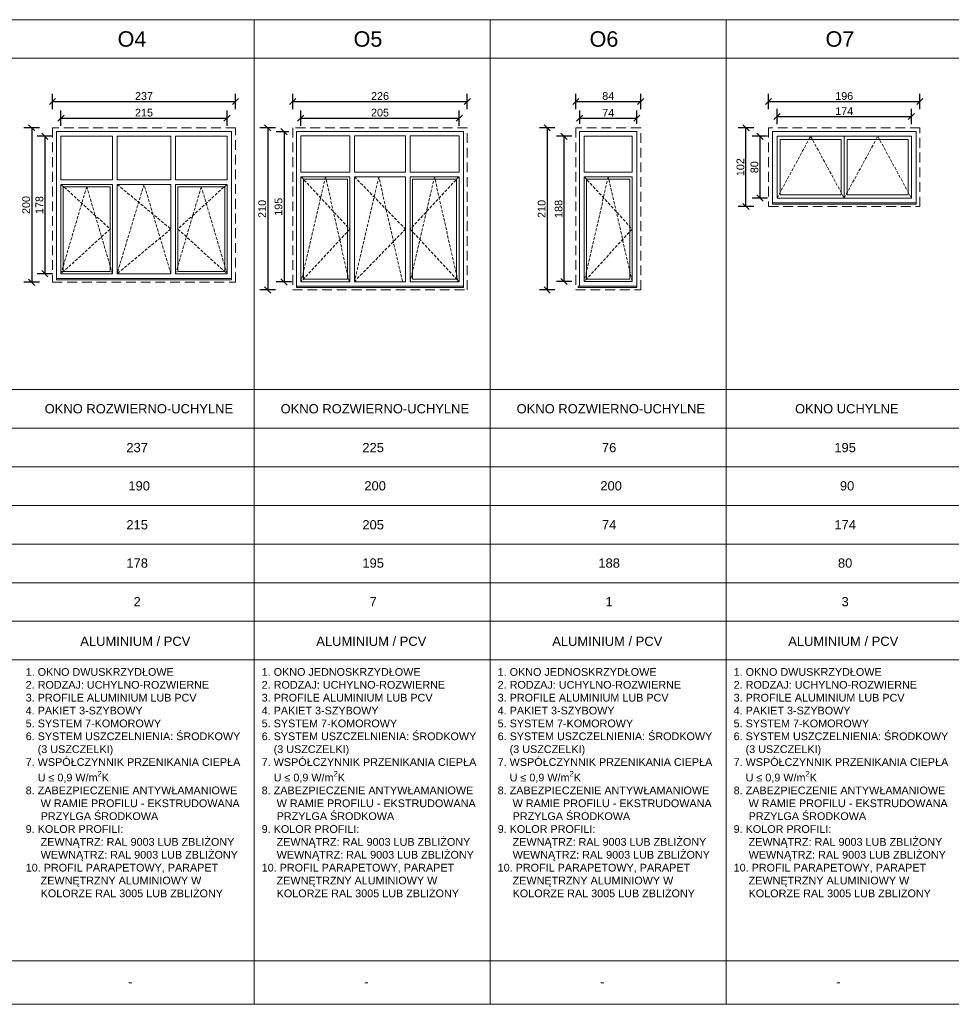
# Model space of a CAD drawing. Header units: millimetres. Extents: x -2720 to 125583, y -8970 to 34912.
# Tile 75 of 105: x 19337 to 20543, y 31595 to 32870. Entities that reach past the tile are written whole.
import ezdxf
from ezdxf.enums import TextEntityAlignment as Align

# ---------------------------------------------------------------- set-up
doc = ezdxf.new("R2010")
doc.units = ezdxf.units.MM
doc.linetypes.add('DASHED', pattern=[19.05, 12.7, -6.35])
doc.linetypes.add('HIDDEN', pattern=[1.905, 1.27, -0.635])
for name, color, linetype, lineweight in [('A - Opisy', 44, 'Continuous', 9), ('A_WIDOK', 141, 'Continuous', 13), ('tabelka', 133, 'Continuous', 5)]:
    doc.layers.add(name, color=color, linetype=linetype, lineweight=lineweight)
doc.layers.add('A_WIDOK 2PLAN', color=7, linetype='Continuous', lineweight=9, true_color=0x666666)
doc.styles.add('ARIACE', font='arial.ttf')
doc.styles.get("Standard").update_dxf_attribs({"font": 'arial.ttf'})
doc.dimstyles.new('1 do 100', dxfattribs={"dimtxt": 10, "dimasz": 8, "dimexe": 10, "dimexo": 10, "dimgap": 2, "dimtad": 1, "dimdec": 0, "dimtxsty": 'Standard', "dimblk": 'OBLIQUE', "dimcen": 2.5, "dimadec": 0, "dimazin": 0, "dimtfac": 1, "dimtdec": 0, "dimtmove": 0, "dimatfit": 3, "dimldrblk": 'OBLIQUE', "dimfxl": 10, "dimfxlon": 1, "dimarcsym": 0})

# ---------------------------------------------------------------- blocks, each defined once
blk = doc.blocks.new('_Oblique')
at = {"color": 0, "linetype": 'ByBlock', "lineweight": -2}
blk.add_line((-0.5, -0.5), (0.5, 0.5), dxfattribs=at)
blk = doc.blocks.new('*D571')
at = {"layer": 'A_WIDOK', "color": 0, "linetype": 'ByBlock', "lineweight": -2, "transparency": 16777216}
for p, q in [((19390.5, 32732.5), (19390.5, 32752.5)), ((19605.5, 32732.5), (19605.5, 32752.5)), ((19390.5, 32742.5), (19605.5, 32742.5))]:
    blk.add_line(p, q, dxfattribs=at)
at = {"layer": 'Defpoints', "color": 0, "linetype": 'ByBlock', "transparency": 16777216}
for p in [(19605.5, 32742.5), (19390.5, 32719), (19605.5, 32719)]:
    blk.add_point(p, dxfattribs=at)
at = {"layer": 'A_WIDOK', "color": 0, "linetype": 'ByBlock', "lineweight": -2, "transparency": 16777216, "xscale": 8, "yscale": 8, "zscale": 8, "rotation": 180}
blk.add_blockref('_Oblique', (19390.5, 32742.5), dxfattribs=at)
at = {"layer": 'A_WIDOK', "color": 0, "linetype": 'ByBlock', "lineweight": -2, "transparency": 16777216, "xscale": 8, "yscale": 8, "zscale": 8}
blk.add_blockref('_Oblique', (19605.5, 32742.5), dxfattribs=at)
at = {"layer": 'A_WIDOK', "color": 0, "linetype": 'ByBlock', "transparency": 16777216, "insert": (19498, 32749.6), "char_height": 10, "attachment_point": 5}
blk.add_mtext('215', dxfattribs=at)
blk = doc.blocks.new('*D572')
at = {"layer": 'A_WIDOK', "color": 0, "linetype": 'ByBlock', "lineweight": -2, "transparency": 16777216}
for p, q in [((19379.7, 32719), (19359.7, 32719)), ((19369.7, 32719), (19369.7, 32541)), ((19379.7, 32541), (19359.7, 32541))]:
    blk.add_line(p, q, dxfattribs=at)
at = {"layer": 'Defpoints', "color": 0, "linetype": 'ByBlock', "transparency": 16777216}
for p in [(19390.5, 32719), (19369.7, 32541), (19390.5, 32541)]:
    blk.add_point(p, dxfattribs=at)
at = {"layer": 'A_WIDOK', "color": 0, "linetype": 'ByBlock', "lineweight": -2, "transparency": 16777216, "xscale": 8, "yscale": 8, "zscale": 8}
for p, rotation in [((19369.7, 32719), 90), ((19369.7, 32541), 270)]:
    blk.add_blockref('_Oblique', p, dxfattribs=dict(at, rotation=rotation))
at = {"layer": 'A_WIDOK', "color": 0, "linetype": 'ByBlock', "transparency": 16777216, "insert": (19362.6, 32630), "char_height": 10, "attachment_point": 5, "rotation": 90}
blk.add_mtext('178', dxfattribs=at)
blk = doc.blocks.new('*D573')
at = {"layer": 'A_WIDOK', "color": 0, "linetype": 'ByBlock', "lineweight": -2, "transparency": 16777216}
for p, q in [((19362.6, 32730), (19342.6, 32730)), ((19352.6, 32730), (19352.6, 32530)), ((19362.6, 32530), (19342.6, 32530))]:
    blk.add_line(p, q, dxfattribs=at)
at = {"layer": 'Defpoints', "color": 0, "linetype": 'ByBlock', "transparency": 16777216}
for p in [(19379.5, 32730), (19352.6, 32530), (19379.5, 32530)]:
    blk.add_point(p, dxfattribs=at)
at = {"layer": 'A_WIDOK', "color": 0, "linetype": 'ByBlock', "lineweight": -2, "transparency": 16777216, "xscale": 8, "yscale": 8, "zscale": 8}
for p, rotation in [((19352.6, 32730), 90), ((19352.6, 32530), 270)]:
    blk.add_blockref('_Oblique', p, dxfattribs=dict(at, rotation=rotation))
at = {"layer": 'A_WIDOK', "color": 0, "linetype": 'ByBlock', "transparency": 16777216, "insert": (19345.5, 32630), "char_height": 10, "attachment_point": 5, "rotation": 90}
blk.add_mtext('200', dxfattribs=at)
blk = doc.blocks.new('*D574')
at = {"layer": 'A_WIDOK', "color": 0, "linetype": 'ByBlock', "lineweight": -2, "transparency": 16777216}
for p, q in [((19379.5, 32754), (19379.5, 32774)), ((19616.5, 32754), (19616.5, 32774)), ((19379.5, 32764), (19616.5, 32764))]:
    blk.add_line(p, q, dxfattribs=at)
at = {"layer": 'Defpoints', "color": 0, "linetype": 'ByBlock', "transparency": 16777216}
for p in [(19616.5, 32764), (19379.5, 32730), (19616.5, 32730)]:
    blk.add_point(p, dxfattribs=at)
at = {"layer": 'A_WIDOK', "color": 0, "linetype": 'ByBlock', "lineweight": -2, "transparency": 16777216, "xscale": 8, "yscale": 8, "zscale": 8, "rotation": 180}
blk.add_blockref('_Oblique', (19379.5, 32764), dxfattribs=at)
at = {"layer": 'A_WIDOK', "color": 0, "linetype": 'ByBlock', "lineweight": -2, "transparency": 16777216, "xscale": 8, "yscale": 8, "zscale": 8}
blk.add_blockref('_Oblique', (19616.5, 32764), dxfattribs=at)
at = {"layer": 'A_WIDOK', "color": 0, "linetype": 'ByBlock', "transparency": 16777216, "insert": (19498, 32771.1), "char_height": 10, "attachment_point": 5}
blk.add_mtext('237', dxfattribs=at)
blk = doc.blocks.new('*D575')
at = {"layer": 'A_WIDOK', "color": 0, "linetype": 'ByBlock', "lineweight": -2, "transparency": 16777216}
for p, q in [((19690.6, 32754), (19690.6, 32774)), ((19916.6, 32754), (19916.6, 32774)), ((19690.6, 32764), (19916.6, 32764))]:
    blk.add_line(p, q, dxfattribs=at)
at = {"layer": 'Defpoints', "color": 0, "linetype": 'ByBlock', "transparency": 16777216}
for p in [(19916.6, 32764), (19690.6, 32730), (19916.6, 32730)]:
    blk.add_point(p, dxfattribs=at)
at = {"layer": 'A_WIDOK', "color": 0, "linetype": 'ByBlock', "lineweight": -2, "transparency": 16777216, "xscale": 8, "yscale": 8, "zscale": 8, "rotation": 180}
blk.add_blockref('_Oblique', (19690.6, 32764), dxfattribs=at)
at = {"layer": 'A_WIDOK', "color": 0, "linetype": 'ByBlock', "lineweight": -2, "transparency": 16777216, "xscale": 8, "yscale": 8, "zscale": 8}
blk.add_blockref('_Oblique', (19916.6, 32764), dxfattribs=at)
at = {"layer": 'A_WIDOK', "color": 0, "linetype": 'ByBlock', "transparency": 16777216, "insert": (19803.6, 32771.1), "char_height": 10, "attachment_point": 5}
blk.add_mtext('226', dxfattribs=at)
blk = doc.blocks.new('*D576')
at = {"layer": 'A_WIDOK', "color": 0, "linetype": 'ByBlock', "lineweight": -2, "transparency": 16777216}
for p, q in [((19700.9, 32732.5), (19700.9, 32752.5)), ((19906.2, 32732.5), (19906.2, 32752.5)), ((19700.9, 32742.5), (19906.2, 32742.5))]:
    blk.add_line(p, q, dxfattribs=at)
at = {"layer": 'Defpoints', "color": 0, "linetype": 'ByBlock', "transparency": 16777216}
for p in [(19906.2, 32742.5), (19700.9, 32719.6), (19906.2, 32719.6)]:
    blk.add_point(p, dxfattribs=at)
at = {"layer": 'A_WIDOK', "color": 0, "linetype": 'ByBlock', "lineweight": -2, "transparency": 16777216, "xscale": 8, "yscale": 8, "zscale": 8, "rotation": 180}
blk.add_blockref('_Oblique', (19700.9, 32742.5), dxfattribs=at)
at = {"layer": 'A_WIDOK', "color": 0, "linetype": 'ByBlock', "lineweight": -2, "transparency": 16777216, "xscale": 8, "yscale": 8, "zscale": 8}
blk.add_blockref('_Oblique', (19906.2, 32742.5), dxfattribs=at)
at = {"layer": 'A_WIDOK', "color": 0, "linetype": 'ByBlock', "transparency": 16777216, "insert": (19803.6, 32749.6), "char_height": 10, "attachment_point": 5}
blk.add_mtext('205', dxfattribs=at)
blk = doc.blocks.new('*D577')
at = {"layer": 'A_WIDOK', "color": 0, "linetype": 'ByBlock', "lineweight": -2, "transparency": 16777216}
for p, q in [((19685.6, 32725), (19669.3, 32725)), ((19679.3, 32725), (19679.3, 32530.4)), ((19689.3, 32530.4), (19669.3, 32530.4))]:
    blk.add_line(p, q, dxfattribs=at)
at = {"layer": 'Defpoints', "color": 0, "linetype": 'ByBlock', "transparency": 16777216}
for p in [(19695.6, 32725), (19679.3, 32530.4), (19700.9, 32530.4)]:
    blk.add_point(p, dxfattribs=at)
at = {"layer": 'A_WIDOK', "color": 0, "linetype": 'ByBlock', "lineweight": -2, "transparency": 16777216, "xscale": 8, "yscale": 8, "zscale": 8}
for p, rotation in [((19679.3, 32725), 90), ((19679.3, 32530.4), 270)]:
    blk.add_blockref('_Oblique', p, dxfattribs=dict(at, rotation=rotation))
at = {"layer": 'A_WIDOK', "color": 0, "linetype": 'ByBlock', "transparency": 16777216, "insert": (19672.2, 32627.7), "char_height": 10, "attachment_point": 5, "rotation": 90}
blk.add_mtext('195', dxfattribs=at)
blk = doc.blocks.new('*D578')
at = {"layer": 'A_WIDOK', "color": 0, "linetype": 'ByBlock', "lineweight": -2, "transparency": 16777216}
for p, q in [((19668.2, 32730), (19648.2, 32730)), ((19658.2, 32730), (19658.2, 32520)), ((19668.2, 32520), (19648.2, 32520))]:
    blk.add_line(p, q, dxfattribs=at)
at = {"layer": 'Defpoints', "color": 0, "linetype": 'ByBlock', "transparency": 16777216}
for p in [(19916.6, 32730), (19658.2, 32520), (19916.6, 32520)]:
    blk.add_point(p, dxfattribs=at)
at = {"layer": 'A_WIDOK', "color": 0, "linetype": 'ByBlock', "lineweight": -2, "transparency": 16777216, "xscale": 8, "yscale": 8, "zscale": 8}
for p, rotation in [((19658.2, 32730), 90), ((19658.2, 32520), 270)]:
    blk.add_blockref('_Oblique', p, dxfattribs=dict(at, rotation=rotation))
at = {"layer": 'A_WIDOK', "color": 0, "linetype": 'ByBlock', "transparency": 16777216, "insert": (19651.1, 32625), "char_height": 10, "attachment_point": 5, "rotation": 90}
blk.add_mtext('210', dxfattribs=at)
blk = doc.blocks.new('*D579')
at = {"layer": 'A_WIDOK', "color": 0, "linetype": 'ByBlock', "lineweight": -2, "transparency": 16777216}
for p, q in [((20062.1, 32735), (20062.1, 32752.5)), ((20136.1, 32735), (20136.1, 32752.5)), ((20062.1, 32742.5), (20136.1, 32742.5))]:
    blk.add_line(p, q, dxfattribs=at)
at = {"layer": 'Defpoints', "color": 0, "linetype": 'ByBlock', "transparency": 16777216}
for p in [(20136.1, 32742.5), (20062.1, 32725), (20136.1, 32725)]:
    blk.add_point(p, dxfattribs=at)
at = {"layer": 'A_WIDOK', "color": 0, "linetype": 'ByBlock', "lineweight": -2, "transparency": 16777216, "xscale": 8, "yscale": 8, "zscale": 8, "rotation": 180}
blk.add_blockref('_Oblique', (20062.1, 32742.5), dxfattribs=at)
at = {"layer": 'A_WIDOK', "color": 0, "linetype": 'ByBlock', "lineweight": -2, "transparency": 16777216, "xscale": 8, "yscale": 8, "zscale": 8}
blk.add_blockref('_Oblique', (20136.1, 32742.5), dxfattribs=at)
at = {"layer": 'A_WIDOK', "color": 0, "linetype": 'ByBlock', "transparency": 16777216, "insert": (20099.1, 32749.5), "char_height": 10, "attachment_point": 5}
blk.add_mtext('74', dxfattribs=at)
blk = doc.blocks.new('*D580')
at = {"layer": 'A_WIDOK', "color": 0, "linetype": 'ByBlock', "lineweight": -2, "transparency": 16777216}
for p, q in [((20057.1, 32754), (20057.1, 32774)), ((20141.1, 32754), (20141.1, 32774)), ((20057.1, 32764), (20141.1, 32764))]:
    blk.add_line(p, q, dxfattribs=at)
at = {"layer": 'Defpoints', "color": 0, "linetype": 'ByBlock', "transparency": 16777216}
for p in [(20141.1, 32764), (20057.1, 32730), (20141.1, 32730)]:
    blk.add_point(p, dxfattribs=at)
at = {"layer": 'A_WIDOK', "color": 0, "linetype": 'ByBlock', "lineweight": -2, "transparency": 16777216, "xscale": 8, "yscale": 8, "zscale": 8, "rotation": 180}
blk.add_blockref('_Oblique', (20057.1, 32764), dxfattribs=at)
at = {"layer": 'A_WIDOK', "color": 0, "linetype": 'ByBlock', "lineweight": -2, "transparency": 16777216, "xscale": 8, "yscale": 8, "zscale": 8}
blk.add_blockref('_Oblique', (20141.1, 32764), dxfattribs=at)
at = {"layer": 'A_WIDOK', "color": 0, "linetype": 'ByBlock', "transparency": 16777216, "insert": (20099.1, 32771.1), "char_height": 10, "attachment_point": 5}
blk.add_mtext('84', dxfattribs=at)
blk = doc.blocks.new('*D581')
at = {"layer": 'A_WIDOK', "color": 0, "linetype": 'ByBlock', "lineweight": -2, "transparency": 16777216}
for p, q in [((20051.9, 32719), (20031.9, 32719)), ((20041.9, 32531), (20041.9, 32719)), ((20051.9, 32531), (20031.9, 32531))]:
    blk.add_line(p, q, dxfattribs=at)
at = {"layer": 'Defpoints', "color": 0, "linetype": 'ByBlock', "transparency": 16777216}
for p in [(20041.9, 32719), (20068.1, 32719), (20068.1, 32531)]:
    blk.add_point(p, dxfattribs=at)
at = {"layer": 'A_WIDOK', "color": 0, "linetype": 'ByBlock', "lineweight": -2, "transparency": 16777216, "xscale": 8, "yscale": 8, "zscale": 8}
for p, rotation in [((20041.9, 32719), 90), ((20041.9, 32531), 270)]:
    blk.add_blockref('_Oblique', p, dxfattribs=dict(at, rotation=rotation))
at = {"layer": 'A_WIDOK', "color": 0, "linetype": 'ByBlock', "transparency": 16777216, "insert": (20034.8, 32625), "char_height": 10, "attachment_point": 5, "rotation": 90}
blk.add_mtext('188', dxfattribs=at)
blk = doc.blocks.new('*D582')
at = {"layer": 'A_WIDOK', "color": 0, "linetype": 'ByBlock', "lineweight": -2, "transparency": 16777216}
for p, q in [((20030, 32730), (20010, 32730)), ((20020, 32730), (20020, 32520)), ((20030, 32520), (20010, 32520))]:
    blk.add_line(p, q, dxfattribs=at)
at = {"layer": 'Defpoints', "color": 0, "linetype": 'ByBlock', "transparency": 16777216}
for p in [(20057.1, 32730), (20020, 32520), (20057.1, 32520)]:
    blk.add_point(p, dxfattribs=at)
at = {"layer": 'A_WIDOK', "color": 0, "linetype": 'ByBlock', "lineweight": -2, "transparency": 16777216, "xscale": 8, "yscale": 8, "zscale": 8}
for p, rotation in [((20020, 32730), 90), ((20020, 32520), 270)]:
    blk.add_blockref('_Oblique', p, dxfattribs=dict(at, rotation=rotation))
at = {"layer": 'A_WIDOK', "color": 0, "linetype": 'ByBlock', "transparency": 16777216, "insert": (20012.9, 32625), "char_height": 10, "attachment_point": 5, "rotation": 90}
blk.add_mtext('210', dxfattribs=at)
blk = doc.blocks.new('*D583')
at = {"layer": 'A_WIDOK', "color": 0, "linetype": 'ByBlock', "lineweight": -2, "transparency": 16777216}
for p, q in [((20287.4, 32730), (20267.4, 32730)), ((20277.4, 32628), (20277.4, 32730)), ((20287.4, 32628), (20267.4, 32628))]:
    blk.add_line(p, q, dxfattribs=at)
at = {"layer": 'Defpoints', "color": 0, "linetype": 'ByBlock', "transparency": 16777216}
for p in [(20277.4, 32730), (20306.6, 32730), (20306.6, 32628)]:
    blk.add_point(p, dxfattribs=at)
at = {"layer": 'A_WIDOK', "color": 0, "linetype": 'ByBlock', "lineweight": -2, "transparency": 16777216, "xscale": 8, "yscale": 8, "zscale": 8}
for p, rotation in [((20277.4, 32730), 90), ((20277.4, 32628), 270)]:
    blk.add_blockref('_Oblique', p, dxfattribs=dict(at, rotation=rotation))
at = {"layer": 'A_WIDOK', "color": 0, "linetype": 'ByBlock', "transparency": 16777216, "insert": (20270.3, 32679), "char_height": 10, "attachment_point": 5, "rotation": 90}
blk.add_mtext('102', dxfattribs=at)
blk = doc.blocks.new('*D584')
at = {"layer": 'A_WIDOK', "color": 0, "linetype": 'ByBlock', "lineweight": -2, "transparency": 16777216}
for p, q in [((20305.5, 32719), (20285.5, 32719)), ((20295.5, 32719), (20295.5, 32639)), ((20305.5, 32639), (20285.5, 32639))]:
    blk.add_line(p, q, dxfattribs=at)
at = {"layer": 'Defpoints', "color": 0, "linetype": 'ByBlock', "transparency": 16777216}
for p in [(20317.6, 32719), (20295.5, 32639), (20317.6, 32639)]:
    blk.add_point(p, dxfattribs=at)
at = {"layer": 'A_WIDOK', "color": 0, "linetype": 'ByBlock', "lineweight": -2, "transparency": 16777216, "xscale": 8, "yscale": 8, "zscale": 8}
for p, rotation in [((20295.5, 32719), 90), ((20295.5, 32639), 270)]:
    blk.add_blockref('_Oblique', p, dxfattribs=dict(at, rotation=rotation))
at = {"layer": 'A_WIDOK', "color": 0, "linetype": 'ByBlock', "transparency": 16777216, "insert": (20288.4, 32679), "char_height": 10, "attachment_point": 5, "rotation": 90}
blk.add_mtext('80', dxfattribs=at)
blk = doc.blocks.new('*D585')
at = {"layer": 'A_WIDOK', "color": 0, "linetype": 'ByBlock', "lineweight": -2, "transparency": 16777216}
for p, q in [((20306.6, 32754), (20306.6, 32774)), ((20502.6, 32754), (20502.6, 32774)), ((20306.6, 32764), (20502.6, 32764))]:
    blk.add_line(p, q, dxfattribs=at)
at = {"layer": 'Defpoints', "color": 0, "linetype": 'ByBlock', "transparency": 16777216}
for p in [(20502.6, 32764), (20306.6, 32730), (20502.6, 32730)]:
    blk.add_point(p, dxfattribs=at)
at = {"layer": 'A_WIDOK', "color": 0, "linetype": 'ByBlock', "lineweight": -2, "transparency": 16777216, "xscale": 8, "yscale": 8, "zscale": 8, "rotation": 180}
blk.add_blockref('_Oblique', (20306.6, 32764), dxfattribs=at)
at = {"layer": 'A_WIDOK', "color": 0, "linetype": 'ByBlock', "lineweight": -2, "transparency": 16777216, "xscale": 8, "yscale": 8, "zscale": 8}
blk.add_blockref('_Oblique', (20502.6, 32764), dxfattribs=at)
at = {"layer": 'A_WIDOK', "color": 0, "linetype": 'ByBlock', "transparency": 16777216, "insert": (20404.6, 32771.1), "char_height": 10, "attachment_point": 5}
blk.add_mtext('196', dxfattribs=at)
blk = doc.blocks.new('*D586')
at = {"layer": 'A_WIDOK', "color": 0, "linetype": 'ByBlock', "lineweight": -2, "transparency": 16777216}
for p, q in [((20317.6, 32734.6), (20317.6, 32754.6)), ((20491.6, 32734.6), (20491.6, 32754.6)), ((20317.6, 32744.6), (20491.6, 32744.6))]:
    blk.add_line(p, q, dxfattribs=at)
at = {"layer": 'Defpoints', "color": 0, "linetype": 'ByBlock', "transparency": 16777216}
for p in [(20491.6, 32744.6), (20317.6, 32719), (20491.6, 32719)]:
    blk.add_point(p, dxfattribs=at)
at = {"layer": 'A_WIDOK', "color": 0, "linetype": 'ByBlock', "lineweight": -2, "transparency": 16777216, "xscale": 8, "yscale": 8, "zscale": 8, "rotation": 180}
blk.add_blockref('_Oblique', (20317.6, 32744.6), dxfattribs=at)
at = {"layer": 'A_WIDOK', "color": 0, "linetype": 'ByBlock', "lineweight": -2, "transparency": 16777216, "xscale": 8, "yscale": 8, "zscale": 8}
blk.add_blockref('_Oblique', (20491.6, 32744.6), dxfattribs=at)
at = {"layer": 'A_WIDOK', "color": 0, "linetype": 'ByBlock', "transparency": 16777216, "insert": (20404.6, 32751.6), "char_height": 10, "attachment_point": 5}
blk.add_mtext('174', dxfattribs=at)

msp = doc.modelspace()

# ---------------------------------------------------------------- linework, layer by layer
at = {"layer": 'A_WIDOK', "ltscale": 2}
for p, q in [((20062.09, 32525.02), (20062.09, 32725.02)), ((20404.63, 32719.02), (20404.63, 32639.02))]:
    msp.add_line(p, q, dxfattribs=at)
for points in [[(19611.52, 32725.02), (19384.52, 32725.02), (19384.52, 32535.02), (19611.52, 32535.02)], [(19911.55, 32725.02), (19695.55, 32725.02), (19695.55, 32525.02), (19911.55, 32525.02)], [(20311.63, 32633.02), (20497.63, 32633.02), (20497.63, 32725.02), (20311.63, 32725.02)], [(19390.52, 32662.77), (19457.18, 32662.77), (19457.18, 32719.02), (19390.52, 32719.02)], [(19463.18, 32662.77), (19532.85, 32662.77), (19532.85, 32719.02), (19463.18, 32719.02)], [(19538.85, 32662.77), (19605.52, 32662.77), (19605.52, 32719.02), (19538.85, 32719.02)], [(19764.55, 32719.64), (19700.94, 32719.64), (19700.94, 32672.58), (19764.55, 32672.58)], [(19836.55, 32719.64), (19770.55, 32719.64), (19770.55, 32672.58), (19836.55, 32672.58)], [(19906.17, 32719.64), (19842.55, 32719.64), (19842.55, 32672.58), (19906.17, 32672.58)], [(20130.09, 32719.02), (20068.09, 32719.02), (20068.09, 32672.58), (20130.09, 32672.58)], [(20317.63, 32639.02), (20491.63, 32639.02), (20491.63, 32719.02), (20317.63, 32719.02)], [(20321.63, 32715.02), (20400.63, 32715.02), (20400.63, 32643.02), (20321.63, 32643.02)], [(20408.63, 32715.02), (20487.63, 32715.02), (20487.63, 32643.02), (20408.63, 32643.02)], [(19457.18, 32656.77), (19390.52, 32656.77), (19390.52, 32541.02), (19457.18, 32541.02)], [(19532.85, 32656.77), (19463.18, 32656.77), (19463.18, 32541.02), (19532.85, 32541.02)], [(19605.52, 32656.77), (19538.85, 32656.77), (19538.85, 32541.02), (19605.52, 32541.02)], [(19764.55, 32666.58), (19700.94, 32666.58), (19700.94, 32530.4), (19764.55, 32530.4)], [(19761.55, 32663.58), (19704.55, 32663.58), (19704.55, 32534.02), (19761.55, 32534.02)], [(19770.55, 32666.58), (19836.55, 32666.58), (19836.55, 32530.4), (19770.55, 32530.4)], [(19842.55, 32666.58), (19906.17, 32666.58), (19906.17, 32530.4), (19842.55, 32530.4)], [(19845.55, 32663.58), (19902.55, 32663.58), (19902.55, 32534.02), (19845.55, 32534.02)], [(20068.09, 32666.58), (20130.09, 32666.58), (20130.09, 32531.02), (20068.09, 32531.02)], [(20071.09, 32663.58), (20127.09, 32663.58), (20127.09, 32534.02), (20071.09, 32534.02)], [(19454.18, 32653.77), (19393.52, 32653.77), (19393.52, 32544.02), (19454.18, 32544.02)], [(19602.52, 32653.77), (19541.85, 32653.77), (19541.85, 32544.02), (19602.52, 32544.02)], [(20497.63, 32631.02), (20311.63, 32631.02), (20311.63, 32633.02), (20497.63, 32633.02)], [(19384.52, 32535.02), (19611.52, 32535.02), (19611.52, 32533.02), (19384.52, 32533.02)], [(19695.55, 32525.02), (19911.55, 32525.02), (19911.55, 32523.02), (19695.55, 32523.02)], [(20060.09, 32525.02), (20136.09, 32525.02), (20136.09, 32523.02), (20060.09, 32523.02)]]:
    msp.add_lwpolyline(points, close=True, dxfattribs=at)
msp.add_lwpolyline([(20136.09, 32523.02), (20136.09, 32725.02), (20062.09, 32725.02)], dxfattribs=at)
at = {"layer": 'A_WIDOK', "linetype": 'HIDDEN', "ltscale": 3}
for points in [[(20317.63, 32639.02), (20361.13, 32719.02), (20404.63, 32639.02)], [(20404.63, 32639.02), (20448.13, 32719.02), (20491.63, 32639.02)], [(19390.52, 32656.77), (19454.18, 32598.9), (19390.52, 32541.02)], [(19532.85, 32541.02), (19498.02, 32656.77), (19463.18, 32541.02)], [(19463.18, 32656.77), (19532.85, 32598.9), (19463.18, 32541.02)], [(19605.52, 32656.77), (19541.85, 32598.9), (19605.52, 32541.02)], [(19763.55, 32531.02), (19733.05, 32666.58), (19701.55, 32531.02)], [(19701.55, 32666.58), (19764.55, 32598.8), (19701.55, 32531.02)], [(19832.55, 32531.02), (19802.05, 32666.58), (19770.55, 32531.02)], [(19770.55, 32666.58), (19836.55, 32598.8), (19770.55, 32531.02)], [(19904.55, 32531.02), (19874.05, 32666.58), (19842.55, 32531.02)], [(19905.55, 32666.58), (19842.55, 32598.8), (19905.55, 32531.02)], [(20130.09, 32531.02), (20099.09, 32666.58), (20068.09, 32531.02)], [(20068.09, 32666.58), (20130.09, 32598.8), (20068.09, 32531.02)], [(19457.18, 32541.02), (19423.85, 32653.77), (19390.52, 32541.02)], [(19605.52, 32541.02), (19572.18, 32653.77), (19538.85, 32541.02)]]:
    msp.add_lwpolyline(points, dxfattribs=at)
at = {"layer": 'A_WIDOK 2PLAN', "linetype": 'DASHED'}
for points in [[(19616.52, 32730.02), (19379.52, 32730.02), (19379.52, 32530.02), (19616.52, 32530.02)], [(19916.55, 32730.02), (19690.55, 32730.02), (19690.55, 32520.02), (19916.55, 32520.02)], [(20141.09, 32730.02), (20057.09, 32730.02), (20057.09, 32520.02), (20141.09, 32520.02)], [(20306.63, 32628.02), (20502.63, 32628.02), (20502.63, 32730.02), (20306.63, 32730.02)]]:
    msp.add_lwpolyline(points, close=True, dxfattribs=at)
at = {"layer": 'tabelka'}
for p, q in [((18266.19, 32870.03), (20862.93, 32870.03)), ((19640.78, 32870.03), (19640.78, 31594.88)), ((19946.32, 32870.03), (19946.32, 31594.88)), ((20251.86, 32870.03), (20251.86, 31594.88)), ((18266.19, 32820.03), (20862.93, 32820.03)), ((18266.19, 32390.9), (20862.93, 32390.9)), ((18266.19, 32340.9), (20862.93, 32340.9)), ((18376.01, 32290.9), (20862.93, 32290.9)), ((18266.19, 32240.9), (20862.93, 32240.9)), ((18376.01, 32190.9), (20862.93, 32190.9)), ((18266.19, 32140.9), (20862.93, 32140.9)), ((18266.19, 32090.9), (20862.93, 32090.9)), ((18266.19, 32040.9), (20862.93, 32040.9)), ((18266.19, 31651.11), (20862.93, 31651.11)), ((18266.19, 31594.88), (20862.93, 31594.88))]:
    msp.add_line(p, q, dxfattribs=at)

# ---------------------------------------------------------------- texts
at = {"layer": 'A - Opisy', "style": 'ARIACE'}
for s, p in [('O4', (19482.48, 32845.03)), ('O5', (19788.02, 32845.03)), ('O6', (20093.55, 32845.03)), ('O7', (20399.09, 32845.03))]:
    msp.add_text(s, height=20, dxfattribs=at).set_placement(p, align=Align.MIDDLE_CENTER)
at = {"layer": 'A - Opisy'}
for s, p in [('OKNO ROZWIERNO-UCHYLNE', (19491.39, 32366.16)), ('OKNO ROZWIERNO-UCHYLNE', (19796.92, 32366.16)), ('OKNO ROZWIERNO-UCHYLNE', (20102.46, 32366.16)), ('OKNO UCHYLNE', (20408, 32366.16)), ('237', (19489.16, 32315.9)), ('225', (19794.69, 32315.9)), ('76', (20100.23, 32315.9)), ('195', (20405.77, 32315.9)), ('190', (19491.72, 32266.33)), ('200', (19797.25, 32266.33)), ('200', (20102.79, 32266.33)), ('90', (20408.32, 32266.33)), ('215', (19489.18, 32215.9)), ('205', (19794.72, 32215.9)), ('74', (20100.26, 32215.9)), ('174', (20405.79, 32215.9)), ('178', (19489.18, 32166.33)), ('195', (19794.72, 32166.33)), ('188', (20100.26, 32166.33)), ('80', (20405.79, 32166.33)), ('2', (19489.18, 32116.33)), ('7', (19794.72, 32116.33)), ('1', (20100.26, 32116.33)), ('3', (20405.79, 32116.33))]:
    msp.add_text(s, height=12, dxfattribs=at).set_placement(p, align=Align.MIDDLE_CENTER)
for s, p in [('ALUMINIUM / PCV', (19415.53, 32059.04)), ('ALUMINIUM / PCV', (19721.06, 32059.04)), ('ALUMINIUM / PCV', (20026.6, 32059.04)), ('ALUMINIUM / PCV', (20332.14, 32059.04)), ('-', (19477.57, 31617.9)), ('-', (19783.1, 31617.9)), ('-', (20088.64, 31617.9)), ('-', (20394.18, 31617.9))]:
    msp.add_text(s, height=12, dxfattribs=at).set_placement(p)
at = {"layer": 'A - Opisy', "char_height": 10, "width": 358.6807, "attachment_point": 1}
for s, insert in [('\\A1;\\pxi-3,l3,t3;1. OKNO DWUSKRZYDŁOWE\\P2. RODZAJ: UCHYLNO-ROZWIERNE\\P3. PROFILE ALUMINIUM LUB PCV\\P4. PAKIET 3-SZYBOWY\\P5. SYSTEM 7-KOMOROWY\\P6. SYSTEM USZCZELNIENIA: ŚRODKOWY\\P    (3 USZCZELKI)\\P7. WSPÓŁCZYNNIK PRZENIKANIA CIEPŁA\\P    U ≤ 0,9 W/m{\\H0.7x;\\S2^ ;\\H1.4286x;K\\P\\pi0,l0;8. ZABEZPIECZENIE ANTYWŁAMANIOWE \\P\\pi-3,l3;     W RAMIE PROFILU - EKSTRUDOWANA \\P     PRZYLGA ŚRODKOWA\\P9. KOLOR PROFILI:\\P     ZEWNĄTRZ: RAL 9003 LUB ZBLIŻONY\\P     WEWNĄTRZ: RAL 9003 LUB ZBLIŻONY\\P10. PROFIL PARAPETOWY, PARAPET \\P     ZEWNĘTRZNY ALUMINIOWY W \\P     KOLORZE RAL \\A0;\\H0.99998x;3005\\A1;\\H1.00002x; LUB ZBLIŻONY}', (19344.85, 32030.32)), ('\\A1;\\pxi-3,l3,t3;1. OKNO JEDNOSKRZYDŁOWE\\P2. RODZAJ: UCHYLNO-ROZWIERNE\\P3. PROFILE ALUMINIUM LUB PCV\\P4. PAKIET 3-SZYBOWY\\P5. SYSTEM 7-KOMOROWY\\P6. SYSTEM USZCZELNIENIA: ŚRODKOWY\\P    (3 USZCZELKI)\\P7. WSPÓŁCZYNNIK PRZENIKANIA CIEPŁA\\P    U ≤ 0,9 W/m{\\H0.7x;\\S2^ ;\\H1.4286x;K\\P\\pi0,l0;8. ZABEZPIECZENIE ANTYWŁAMANIOWE \\P\\pi-3,l3;     W RAMIE PROFILU - EKSTRUDOWANA \\P     PRZYLGA ŚRODKOWA\\P9. KOLOR PROFILI:\\P     ZEWNĄTRZ: RAL 9003 LUB ZBLIŻONY\\P     WEWNĄTRZ: RAL 9003 LUB ZBLIŻONY\\P10. PROFIL PARAPETOWY, PARAPET \\P     ZEWNĘTRZNY ALUMINIOWY W \\P     KOLORZE RAL \\A0;\\H0.99998x;3005\\A1;\\H1.00002x; LUB ZBLIŻONY}', (19650.39, 32030.32)), ('\\A1;\\pxi-3,l3,t3;1. OKNO JEDNOSKRZYDŁOWE\\P2. RODZAJ: UCHYLNO-ROZWIERNE\\P3. PROFILE ALUMINIUM LUB PCV\\P4. PAKIET 3-SZYBOWY\\P5. SYSTEM 7-KOMOROWY\\P6. SYSTEM USZCZELNIENIA: ŚRODKOWY\\P    (3 USZCZELKI)\\P7. WSPÓŁCZYNNIK PRZENIKANIA CIEPŁA\\P    U ≤ 0,9 W/m{\\H0.7x;\\S2^ ;\\H1.4286x;K\\P\\pi0,l0;8. ZABEZPIECZENIE ANTYWŁAMANIOWE \\P\\pi-3,l3;     W RAMIE PROFILU - EKSTRUDOWANA \\P     PRZYLGA ŚRODKOWA\\P9. KOLOR PROFILI:\\P     ZEWNĄTRZ: RAL 9003 LUB ZBLIŻONY\\P     WEWNĄTRZ: RAL 9003 LUB ZBLIŻONY\\P10. PROFIL PARAPETOWY, PARAPET \\P     ZEWNĘTRZNY ALUMINIOWY W \\P     KOLORZE RAL \\A0;\\H0.99998x;3005\\A1;\\H1.00002x; LUB ZBLIŻONY}', (19955.93, 32030.32)), ('\\A1;\\pxi-3,l3,t3;1. OKNO DWUSKRZYDŁOWE\\P2. RODZAJ: UCHYLNO-ROZWIERNE\\P3. PROFILE ALUMINIUM LUB PCV\\P4. PAKIET 3-SZYBOWY\\P5. SYSTEM 7-KOMOROWY\\P6. SYSTEM USZCZELNIENIA: ŚRODKOWY\\P    (3 USZCZELKI)\\P7. WSPÓŁCZYNNIK PRZENIKANIA CIEPŁA\\P    U ≤ 0,9 W/m{\\H0.7x;\\S2^ ;\\H1.4286x;K\\P\\pi0,l0;8. ZABEZPIECZENIE ANTYWŁAMANIOWE \\P\\pi-3,l3;     W RAMIE PROFILU - EKSTRUDOWANA \\P     PRZYLGA ŚRODKOWA\\P9. KOLOR PROFILI:\\P     ZEWNĄTRZ: RAL 9003 LUB ZBLIŻONY\\P     WEWNĄTRZ: RAL 9003 LUB ZBLIŻONY\\P10. PROFIL PARAPETOWY, PARAPET \\P     ZEWNĘTRZNY ALUMINIOWY W \\P     KOLORZE RAL \\A0;\\H0.99998x;3005\\A1;\\H1.00002x; LUB ZBLIŻONY}', (20261.46, 32030.32))]:
    msp.add_mtext(s, dxfattribs=dict(at, insert=insert))

# ---------------------------------------------------------------- dimensions: what is measured, and where the dimension line sits
at = {"layer": 'A_WIDOK', "linetype": 'ByBlock'}
for base, p1, p2, picture, middle in [((19616.52, 32764.03), (19379.52, 32730.02), (19616.52, 32730.02), '*D574', (19498.02, 32771.14)), ((19916.55, 32764.03), (19690.55, 32730.02), (19916.55, 32730.02), '*D575', (19803.55, 32771.14)), ((20141.09, 32764.03), (20057.09, 32730.02), (20141.09, 32730.02), '*D580', (20099.09, 32771.14)), ((20502.63, 32763.98), (20306.63, 32730.02), (20502.63, 32730.02), '*D585', (20404.63, 32771.08)), ((19605.52, 32742.53), (19390.52, 32719.02), (19605.52, 32719.02), '*D571', (19498.02, 32749.64)), ((19906.17, 32742.53), (19700.94, 32719.64), (19906.17, 32719.64), '*D576', (19803.55, 32749.64)), ((20136.09, 32742.53), (20062.09, 32725.02), (20136.09, 32725.02), '*D579', (20099.09, 32749.53)), ((20491.63, 32744.59), (20317.63, 32719.02), (20491.63, 32719.02), '*D586', (20404.63, 32751.61))]:
    dim = msp.add_linear_dim(base=base, p1=p1, p2=p2, dimstyle='1 do 100', dxfattribs=at)
    dim.commit()
    dim.dimension.update_dxf_attribs({"geometry": picture, "text_midpoint": middle})
for base, p1, p2, picture, middle in [((19352.56, 32530.02), (19379.52, 32730.02), (19379.52, 32530.02), '*D573', (19345.46, 32630.02)), ((19658.22, 32520.02), (19916.55, 32730.02), (19916.55, 32520.02), '*D578', (19651.12, 32625.02)), ((20020, 32520.02), (20057.09, 32730.02), (20057.09, 32520.02), '*D582', (20012.9, 32625.02)), ((20277.42, 32730.02), (20306.63, 32628.02), (20306.63, 32730.02), '*D583', (20270.32, 32679.02)), ((19369.7, 32541.02), (19390.52, 32719.02), (19390.52, 32541.02), '*D572', (19362.59, 32630.02)), ((19679.33, 32530.4), (19695.55, 32725.02), (19700.94, 32530.4), '*D577', (19672.23, 32627.71)), ((20041.88, 32719.02), (20068.09, 32531.02), (20068.09, 32719.02), '*D581', (20034.77, 32625.02)), ((20295.54, 32639.02), (20317.63, 32719.02), (20317.63, 32639.02), '*D584', (20288.44, 32679.02))]:
    dim = msp.add_linear_dim(base=base, p1=p1, p2=p2, angle=90, dimstyle='1 do 100', dxfattribs=at)
    dim.commit()
    dim.dimension.update_dxf_attribs({"geometry": picture, "text_midpoint": middle})

doc.saveas('drawing.dxf')
